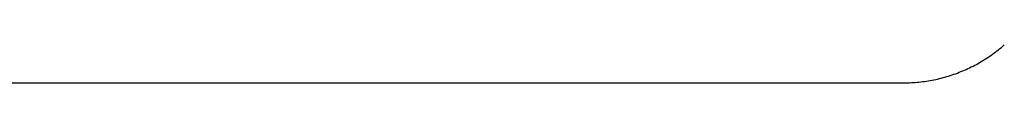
# Model space of a CAD drawing. Extents: x 637 to 3230, y 885 to 2745.
# Tile 115 of 151: x 3045.77 to 3074.15, y 1813.6 to 1814.68. Entities that reach past the tile are written whole.
import ezdxf

# ---------------------------------------------------------------- set-up
doc = ezdxf.new("R2010")
doc.units = 0
doc.layers.add('KF_GRAVIS_15_REAR', color=7, linetype='CONTINUOUS')

# ---------------------------------------------------------------- blocks, each defined once
blk = doc.blocks.new('KF_GRAVIS_15_REAR')
at = {"layer": 'KF_GRAVIS_15_REAR'}
blk.add_line((21.26146, -439.5), (49.82089, -439.5), dxfattribs=at)
blk.add_polyline3d([(49.8209, -439.5, 0), (49.8753, -439.5, 0), (49.9296, -439.499, 0), (49.984, -439.497, 0), (50.0383, -439.495, 0), (50.0926, -439.492, 0), (50.1469, -439.488, 0), (50.2011, -439.483, 0), (50.2553, -439.478, 0), (50.3094, -439.473, 0), (50.3634, -439.466, 0), (50.4173, -439.459, 0), (50.4711, -439.451, 0), (50.5249, -439.443, 0), (50.5785, -439.434, 0), (50.6321, -439.424, 0), (50.6855, -439.414, 0), (50.7387, -439.402, 0), (50.7919, -439.391, 0), (50.8449, -439.378, 0), (50.8977, -439.365, 0), (50.9504, -439.351, 0), (51.0029, -439.337, 0), (51.0552, -439.322, 0), (51.1073, -439.306, 0), (51.1593, -439.29, 0), (51.211, -439.273, 0), (51.2625, -439.255, 0), (51.3139, -439.237, 0), (51.3649, -439.218, 0), (51.4158, -439.198, 0), (51.4664, -439.178, 0), (51.5168, -439.157, 0), (51.5669, -439.136, 0), (51.6168, -439.114, 0), (51.6663, -439.091, 0), (51.7157, -439.068, 0), (51.7647, -439.044, 0), (51.8134, -439.02, 0), (51.8618, -438.994, 0), (51.9099, -438.969, 0), (51.9577, -438.942, 0), (52.0052, -438.915, 0), (52.0524, -438.888, 0), (52.0992, -438.86, 0), (52.1457, -438.831, 0), (52.1918, -438.802, 0), (52.2376, -438.772, 0), (52.283, -438.742, 0), (52.328, -438.711, 0), (52.3727, -438.679, 0), (52.4169, -438.647, 0), (52.4608, -438.614, 0), (52.5043, -438.581, 0), (52.5474, -438.548, 0), (52.59, -438.513, 0), (52.6323, -438.479, 0), (52.6741, -438.443, 0), (52.7155, -438.407, 0)], dxfattribs=at)

msp = doc.modelspace()

# ---------------------------------------------------------------- block references
at = {"layer": 'KF_GRAVIS_15_REAR'}
msp.add_blockref('KF_GRAVIS_15_REAR', (3021.439, 2253.101), dxfattribs=at)

doc.saveas('drawing.dxf')
